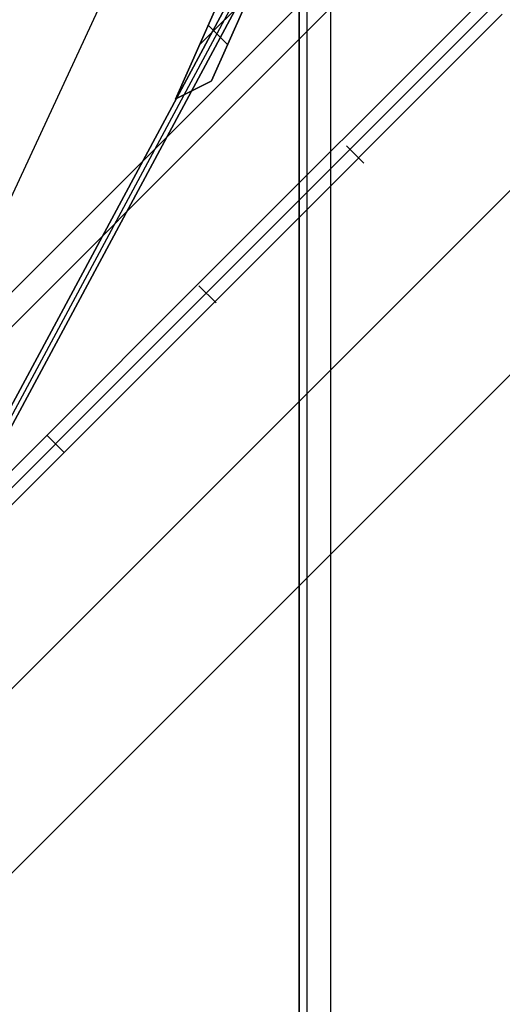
# Model space of a CAD drawing. Header units: millimetres. Extents: x -630 to 192, y -7 to 1615.
# Tile 229 of 249: x 162 to 191, y 1518 to 1578. Entities that reach past the tile are written whole.
import ezdxf

# ---------------------------------------------------------------- set-up
doc = ezdxf.new("R2010")
doc.units = ezdxf.units.MM
doc.header["$MEASUREMENT"] = 0
doc.layers.add('OVIDIO 160x80x72h', color=7, linetype='Continuous')

msp = doc.modelspace()

# ---------------------------------------------------------------- linework, layer by layer
at = {"layer": 'OVIDIO 160x80x72h', "extrusion": (-0.265507, 0.881208, -0.391124)}
for points in [[(-576.617, 1184.86), (-622.237, 1244.08)], [(-622.237, 1244.08), (-576.617, 1184.86)]]:
    msp.add_lwpolyline(points, dxfattribs=at)
at = {"layer": 'OVIDIO 160x80x72h', "extrusion": (-0.202852, -0.108979, 0.973126)}
for points in [[(-1333.541, 1044.89), (-1333.541, 884.234)], [(-1333.541, 884.234), (-1333.541, 1044.89)], [(-1333.245, 1044.89), (-1333.245, 884.234)], [(-1332.95, 884.234), (-1332.95, 1044.89)], [(-1332.95, 1044.89), (-1332.95, 884.234)]]:
    msp.add_lwpolyline(points, dxfattribs=at)
at = {"layer": 'OVIDIO 160x80x72h', "extrusion": (-0.26556, 0.881185, -0.391139)}
for points in [[(-623.054, 1243.551), (-576.733, 1183.433)], [(-576.733, 1183.433), (-623.054, 1243.551)]]:
    msp.add_lwpolyline(points, dxfattribs=at)
at = {"layer": 'OVIDIO 160x80x72h', "extrusion": (-0.265352, 0.881275, -0.391079)}
for points in [[(-618.877, 1241.186), (-576.493, 1186.136)], [(-576.493, 1186.136), (-618.877, 1241.186)], [(-576.672, 1185.998), (-619.056, 1241.048)], [(-619.056, 1241.048), (-576.672, 1185.998)]]:
    msp.add_lwpolyline(points, dxfattribs=at)
at = {"layer": 'OVIDIO 160x80x72h', "extrusion": (-0.235702, -0.235702, 0.942809)}
for points in [[(-1008.027, 1310.276), (-1008.027, 1419.354)], [(-1007.078, 1419.354), (-1007.078, 1310.276)], [(-1005.181, 1310.276), (-1005.181, 1419.354)], [(-1004.232, 1419.354), (-1004.232, 1310.276)], [(-973.148, 1372.889), (-973.148, 1267.481)], [(-965.138, 1361.589), (-965.138, 1257.048)]]:
    msp.add_lwpolyline(points, dxfattribs=at)
at = {"layer": 'OVIDIO 160x80x72h', "extrusion": (0.881185, -0.265561, -0.391139)}
for points in [[(1528.523, 489.97), (1574.843, 550.088)], [(1574.843, 550.088), (1528.523, 489.97)]]:
    msp.add_lwpolyline(points, dxfattribs=at)
at = {"layer": 'OVIDIO 160x80x72h', "extrusion": (0.881208, -0.265507, -0.391124)}
for points in [[(1528.518, 491.448), (1574.137, 550.669)], [(1574.137, 550.669), (1528.518, 491.448)]]:
    msp.add_lwpolyline(points, dxfattribs=at)
at = {"layer": 'OVIDIO 160x80x72h'}
for points in [[(178.771, 1588.451), (178.771, 803.771)], [(178.771, 803.771), (178.771, 1588.451)], [(179.258, 803.771), (179.258, 1588.451)], [(180.717, 803.771), (180.717, 1588.451)], [(148.519, 1549.128), (184.71, 1585.319)], [(149.579, 1548.067), (185.763, 1584.251)], [(172.639, 1576.898), (175.736, 1579.995)], [(173.056, 1561.643), (190.729, 1579.316)], [(173.055, 1561.643), (154.529, 1543.117)], [(155.06, 1542.587), (173.586, 1561.113)], [(173.586, 1561.113), (155.06, 1542.587)], [(164.323, 1551.85), (163.262, 1552.911)]]:
    msp.add_lwpolyline(points, dxfattribs=at)
at = {"layer": 'OVIDIO 160x80x72h', "extrusion": (1, 0, 0)}
for points in [[(803.771, 719.866), (1588.451, 719.866)], [(1588.451, 719.866), (803.771, 719.866)], [(1588.071, 717.577), (803.771, 717.577)], [(803.771, 717.577), (1588.071, 717.577)], [(1535.954, 690.958), (1535.954, 689.522)], [(1524.796, 689.528), (1524.796, 690.964)]]:
    msp.add_lwpolyline(points, dxfattribs=at)
at = {"layer": 'OVIDIO 160x80x72h', "extrusion": (-0.108979, -0.202852, 0.973126)}
for points in [[(-593.895, 1609.352), (-593.895, 1448.697)], [(-593.895, 1448.697), (-593.895, 1609.352)], [(-593.599, 1609.352), (-593.599, 1448.697)], [(-593.304, 1448.697), (-593.304, 1609.352)], [(-593.304, 1609.352), (-593.304, 1448.697)], [(-596.911, 1602.775), (-596.911, 1592.733)], [(-596.321, 1602.775), (-596.321, 1592.733)]]:
    msp.add_lwpolyline(points, dxfattribs=at)
at = {"layer": 'OVIDIO 160x80x72h', "extrusion": (0.881275, -0.265352, -0.391079)}
for points in [[(1528.897, 492.734), (1571.281, 547.783)], [(1571.281, 547.783), (1528.897, 492.734)], [(1571.102, 547.921), (1528.718, 492.871)], [(1528.718, 492.871), (1571.102, 547.921)]]:
    msp.add_lwpolyline(points, dxfattribs=at)
at = {"layer": 'OVIDIO 160x80x72h', "extrusion": (1, -9.4522e-07, 0)}
for points in [[(1588.071, 718.919), (803.772, 718.92)], [(803.772, 718.92), (1588.071, 718.919)]]:
    msp.add_lwpolyline(points, dxfattribs=at)
at = {"layer": 'OVIDIO 160x80x72h', "extrusion": (-0.108985, -0.202861, 0.973124)}
msp.add_lwpolyline([(-595.736, 1592.735), (-595.736, 1602.777)], dxfattribs=at)
at = {"layer": 'OVIDIO 160x80x72h', "extrusion": (-3.1529e-06, -7.09955e-06, 1)}
for points in [[(175.004, 1582.223), (171.163, 1573.573)], [(171.163, 1573.573), (175.004, 1582.223)], [(173.376, 1574.68), (176.391, 1581.468)], [(176.391, 1581.468), (173.376, 1574.68)]]:
    msp.add_lwpolyline(points, dxfattribs=at)
at = {"layer": 'OVIDIO 160x80x72h', "extrusion": (0.0004027, 0.000402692, 1)}
for points in [[(172.525, 1562.173), (190.203, 1579.851)], [(190.203, 1579.851), (172.525, 1562.173)]]:
    msp.add_lwpolyline(points, dxfattribs=at)
at = {"layer": 'OVIDIO 160x80x72h', "extrusion": (8.00265e-07, 8.00267e-07, 1)}
for points in [[(173.586, 1561.113), (191.254, 1578.781)], [(191.254, 1578.781), (173.586, 1561.113)]]:
    msp.add_lwpolyline(points, dxfattribs=at)
at = {"layer": 'OVIDIO 160x80x72h', "extrusion": (1.53119e-05, -1.53111e-05, 1)}
msp.add_lwpolyline([(173.167, 1578.123), (174.36, 1576.931)], dxfattribs=at)
at = {"layer": 'OVIDIO 160x80x72h', "extrusion": (-0.265352, 0.881274, -0.39108)}
msp.add_lwpolyline([(-611.308, 1223.627), (-566.995, 1166.071)], dxfattribs=at)
at = {"layer": 'OVIDIO 160x80x72h', "extrusion": (-0.108986, -0.202861, 0.973124)}
for points in [[(-595.735, 1592.735), (-595.735, 1535.354)], [(-595.735, 1535.354), (-595.735, 1592.735)]]:
    msp.add_lwpolyline(points, dxfattribs=at)
at = {"layer": 'OVIDIO 160x80x72h', "extrusion": (-0.108989, -0.202866, 0.973122)}
for points in [[(-595.025, 1535.355), (-595.025, 1592.736)], [(-592.515, 1592.837), (-592.515, 1595.501)], [(-592.515, 1595.501), (-592.515, 1592.837)], [(-594.313, 1535.355), (-594.313, 1592.736)], [(-594.313, 1592.736), (-594.313, 1535.355)], [(-593.228, 1592.837), (-593.228, 1594.517)], [(-593.941, 1593.533), (-593.941, 1592.837)], [(-593.941, 1592.837), (-593.941, 1593.533)]]:
    msp.add_lwpolyline(points, dxfattribs=at)
at = {"layer": 'OVIDIO 160x80x72h', "extrusion": (-5.87934e-06, 1, 1.17593e-05)}
msp.add_lwpolyline([(-168.478, 716.991), (-169.819, 714.308)], dxfattribs=at)
at = {"layer": 'OVIDIO 160x80x72h', "extrusion": (0.276123, -0.122622, 0.953268)}
msp.add_lwpolyline([(1508.23, 675.679), (1508.23, 677.179)], dxfattribs=at)
at = {"layer": 'OVIDIO 160x80x72h', "extrusion": (0.984053, 0.058701, -0.167909)}
for points in [[(1561.946, 748.393), (1560.008, 753.85)], [(1559.351, 753.616), (1561.289, 748.159)]]:
    msp.add_lwpolyline(points, dxfattribs=at)
at = {"layer": 'OVIDIO 160x80x72h', "extrusion": (6.13581e-06, 3.06745e-06, 1)}
for points in [[(173.369, 1574.672), (171.156, 1573.566)], [(171.156, 1573.566), (173.369, 1574.672)]]:
    msp.add_lwpolyline(points, dxfattribs=at)
at = {"layer": 'OVIDIO 160x80x72h', "extrusion": (0.276089, -0.12261, 0.953279)}
for points in [[(1508.217, 676.688), (1508.217, 675.673)], [(1506.925, 677.173), (1506.925, 675.673)]]:
    msp.add_lwpolyline(points, dxfattribs=at)
at = {"layer": 'OVIDIO 160x80x72h', "extrusion": (0.000231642, 0.999884, -0.015217)}
for points in [[(-171.451, 23.613), (-160.909, 716.022)], [(-172.707, 23.615), (-162.161, 716.337)]]:
    msp.add_lwpolyline(points, dxfattribs=at)
at = {"layer": 'OVIDIO 160x80x72h', "extrusion": (-0.021464, -0.046296, 0.998697)}
msp.add_lwpolyline([(-513.216, 1426.764), (-513.216, 1527.277)], dxfattribs=at)
at = {"layer": 'OVIDIO 160x80x72h', "extrusion": (0.472605, 0.494807, 0.729253)}
msp.add_lwpolyline([(967.652, -436.567), (967.653, -436.521), (967.653, -436.475), (967.651, -436.429), (967.648, -436.382), (967.643, -436.336), (967.637, -436.29), (967.629, -436.244), (967.62, -436.198), (967.61, -436.152), (967.598, -436.107), (967.585, -436.062), (967.57, -436.018), (967.554, -435.974), (967.537, -435.931), (967.519, -435.889), (967.499, -435.847)], dxfattribs=at)
at = {"layer": 'OVIDIO 160x80x72h', "extrusion": (-0.015219, 0.015219, 0.999768)}
msp.add_lwpolyline([(181.341, 1570.875), (182.401, 1569.814)], dxfattribs=at)
at = {"layer": 'OVIDIO 160x80x72h', "extrusion": (0.881274, -0.265352, -0.39108)}
msp.add_lwpolyline([(1503.642, 484.144), (1547.955, 541.7)], dxfattribs=at)
at = {"layer": 'OVIDIO 160x80x72h', "extrusion": (0.000378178, 0.000378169, 1)}
for points in [[(172.525, 1562.173), (153.999, 1543.647)], [(153.999, 1543.647), (172.525, 1562.173)]]:
    msp.add_lwpolyline(points, dxfattribs=at)
at = {"layer": 'OVIDIO 160x80x72h', "extrusion": (-0.007398, 0.007398, 0.999945)}
for points in [[(173.58, 1561.081), (172.519, 1562.141)], [(172.519, 1562.141), (173.58, 1561.081)]]:
    msp.add_lwpolyline(points, dxfattribs=at)

doc.saveas('drawing.dxf')
